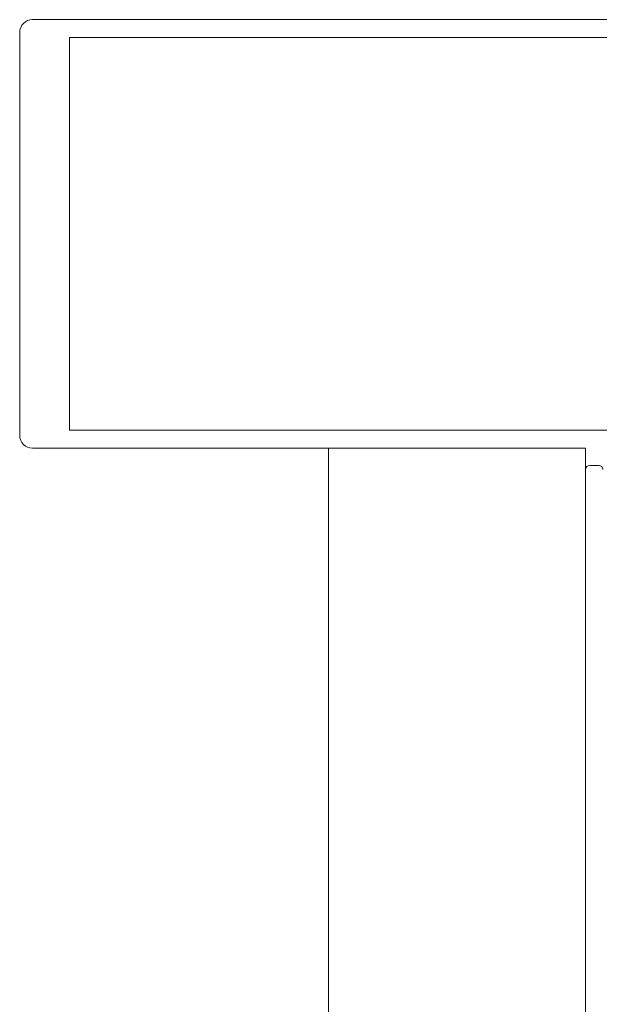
# Model space of a CAD drawing. Header units: centimetres. Extents: x -1737 to 22393, y -8842 to 3838.
# Tile 18 of 65: x -581 to -574, y 1277 to 1288. Entities that reach past the tile are written whole.
import ezdxf

# ---------------------------------------------------------------- set-up
doc = ezdxf.new("R2010")
doc.units = ezdxf.units.CM
for name, color, linetype, lineweight in [('A-DETL-GENF', 92, 'Continuous', 9), ('A-DOOR', 31, 'Continuous', 13), ('A-GLAZ-CWMG', 51, 'Continuous', 13)]:
    doc.layers.add(name, color=color, linetype=linetype, lineweight=lineweight)

# ---------------------------------------------------------------- blocks, each defined once
blk = doc.blocks.new('Schueco_FWS_ADS-75-SimplySmart_out_Family-02 - FWS SI insert unit-2606717-3_piętro I __3_90 m_ - stan projektowany')
at = {"layer": 'A-DETL-GENF'}
blk.add_line((-76.25, 6.6), (76.25, 6.6), dxfattribs=at)
at = {"layer": 'A-DOOR'}
for p, q in [((76, 6.6), (68.5, 6.6)), ((76.05, 6.45), (76.05, 6.55))]:
    blk.add_line(p, q, dxfattribs=at)
for centre, start, end in [((76, 6.55), 0, 90), ((76, 6.45), 270, 0)]:
    blk.add_arc(centre, 0.05, start, end, dxfattribs=at)
blk = doc.blocks.new('Rectangular Mullion - Schueco_FWS-50-SI_Tran_CovCap-20mm_Tran-55mm-2606714-3_piętro I __3_90 m_ - stan projektowany')
at = {"layer": 'A-GLAZ-CWMG', "lineweight": 9}
blk.add_line((-577.233, 1224.912), (-577.233, 1283.326), dxfattribs=at)
blk = doc.blocks.new('Rectangular Mullion - SI_CovCap-20mm_Mull-85mm-V18-3_piętro I __3_90 m_ - stan projektowany')
at = {"layer": 'A-DETL-GENF'}
for p, q in [((2.35, 13.2), (-2.35, 13.2)), ((-2.5, 13.05), (-2.5, 11.668)), ((2.5, 11.668), (2.5, 13.05)), ((-2.5, 12.2), (-2.5, 6.6)), ((2.29, 12.2), (2.29, 6.54)), ((2.5, 12.2), (2.5, 6.54)), ((-2.29, 12.144), (-2.29, 6.54))]:
    blk.add_line(p, q, dxfattribs=at)
at = {"layer": 'A-DETL-GENF', "flags": 128}
for points in [[(2.29, 11.668), (2.29, 12.62), (-2.29, 12.62), (-2.29, 11.668)], [(2.29, 6.7), (2.29, 6.379), (2.29, 6.23), (1.12, 6.23), (-1.12, 6.23), (-2.29, 6.23), (-2.29, 6.379), (-2.29, 6.7)], [(2.5, 6.7), (2.5, 6.379), (2.5, 4.7), (2.31, 4.7), (2.23, 4.78), (2.23, 4.84), (2.35, 4.84), (2.35, 5.11), (1.905, 5.11)]]:
    blk.add_lwpolyline(points, dxfattribs=at)
at = {"layer": 'A-DETL-GENF'}
for centre, start, end in [((-2.35, 13.05), 90, 180), ((2.35, 13.05), 360, 90)]:
    blk.add_arc(centre, 0.15, start, end, dxfattribs=at)

msp = doc.modelspace()

# ---------------------------------------------------------------- block references
at = {"layer": 'A-DOOR', "rotation": 90.00000000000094}
msp.add_blockref('Schueco_FWS_ADS-75-SimplySmart_out_Family-02 - FWS SI insert unit-2606717-3_piętro I __3_90 m_ - stan projektowany', (-567.633, 1207.076), dxfattribs=at)
at = {"layer": 'A-GLAZ-CWMG', "lineweight": 9, "rotation": 90.00000000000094}
msp.add_blockref('Rectangular Mullion - SI_CovCap-20mm_Mull-85mm-V18-3_piętro I __3_90 m_ - stan projektowany', (-567.633, 1285.826), dxfattribs=at)
at = {"layer": 'A-GLAZ-CWMG', "lineweight": 9}
msp.add_blockref('Rectangular Mullion - Schueco_FWS-50-SI_Tran_CovCap-20mm_Tran-55mm-2606714-3_piętro I __3_90 m_ - stan projektowany', (0, 0), dxfattribs=at)

doc.saveas('drawing.dxf')
